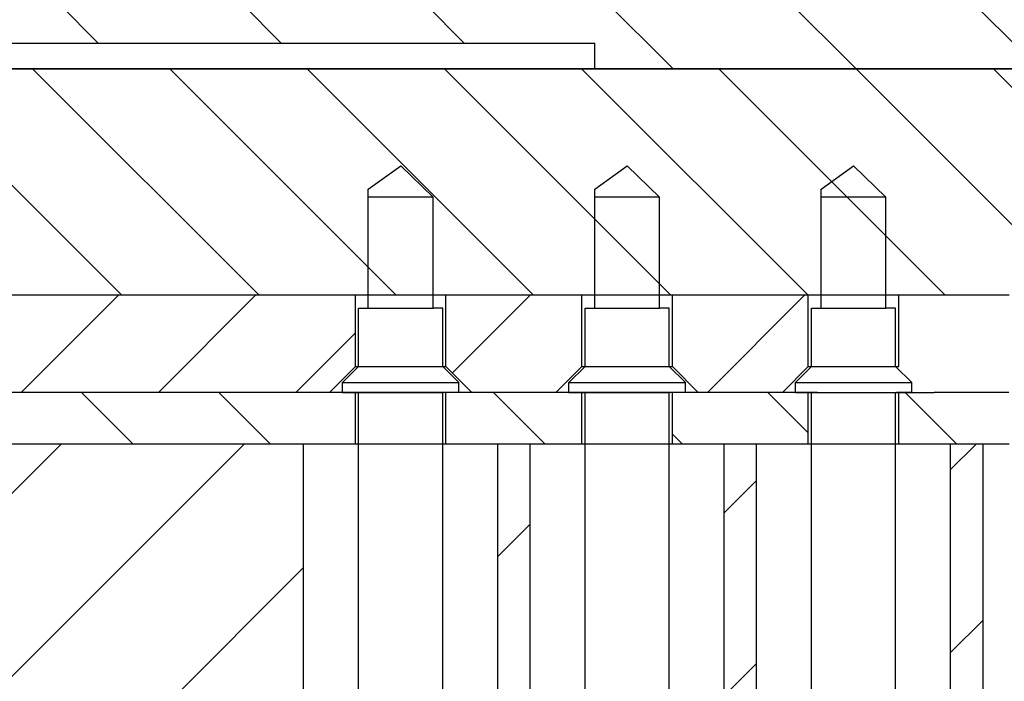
# Model space of a CAD drawing. Extents: x -1809 to 6113, y -4129 to 1471.
# Tile 5 of 197: x -76 to -61, y -2775 to -2765. Entities that reach past the tile are written whole.
import ezdxf

# ---------------------------------------------------------------- set-up
doc = ezdxf.new("R2010")
doc.units = 0
doc.linetypes.add('DASHED', pattern=[15, 7, -8])
doc.layers.get('0').update_dxf_attribs({"linetype": 'CONTINUOUS'})
doc.layers.add('1', color=7, linetype='CONTINUOUS')
pattern_1 = [(315, (-1117.569989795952, -6268.135432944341), (1.0606601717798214, 1.060660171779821), [])]
pattern_2 = [(45, (-1117.569989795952, -6268.135432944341), (-1.0606601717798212, 1.0606601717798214), [])]
pattern_3 = [(45, (-1117.569989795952, -6268.135432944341), (-1.414213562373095, 1.4142135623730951), [])]

# ---------------------------------------------------------------- blocks, each defined once
blk = doc.blocks.new('Z-STACK', base_point=(-660.9662464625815, -2918.356431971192))
at = {"linetype": 'CONTINUOUS'}
h = blk.add_hatch(dxfattribs=at)
h.set_pattern_fill('USER', color=6, scale=1.5, angle=45, pattern_type=0)
h.set_pattern_definition(pattern_2)
h.paths.add_polyline_path([(-67.80328800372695, -2770.142867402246), (-67.80328800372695, -2769.042867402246), (-69.90328373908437, -2769.042867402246), (-69.903284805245, -2769.042867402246), (-69.903284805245, -2770.142867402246), (-69.5032854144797, -2770.542867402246), (-69.50328373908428, -2770.542867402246), (-68.20328739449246, -2770.542867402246)])
h = blk.add_hatch(dxfattribs=at)
h.set_pattern_fill('USER', color=6, scale=1.5, angle=45, pattern_type=0)
h.set_pattern_definition(pattern_2)
h.paths.add_polyline_path([(-64.30329333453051, -2770.142867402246), (-64.30329333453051, -2769.042867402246), (-66.4032890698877, -2769.042867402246), (-66.40329013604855, -2769.042867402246), (-66.40329013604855, -2770.142867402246), (-66.00329074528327, -2770.542867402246), (-66.00328906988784, -2770.542867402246), (-64.70329272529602, -2770.542867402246)])
h = blk.add_hatch(dxfattribs=at)
h.set_pattern_fill('USER', color=3, scale=1.5, angle=315, pattern_type=0)
h.set_pattern_definition(pattern_1)
h.paths.add_polyline_path([(-67.86694667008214, -2770.542867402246), (-67.80328800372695, -2770.542867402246), (-67.80328800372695, -2771.342867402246), (-67.86694667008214, -2771.342867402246), (-68.60328678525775, -2771.342867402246), (-69.10328373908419, -2771.342867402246), (-69.10328602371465, -2771.342867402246), (-69.90328373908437, -2771.342867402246), (-69.903284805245, -2771.342867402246), (-69.903284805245, -2770.542867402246), (-69.90328373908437, -2770.542867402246), (-69.5032854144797, -2770.542867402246), (-69.50328373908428, -2770.542867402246), (-68.20328739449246, -2770.542867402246)])
h = blk.add_hatch(dxfattribs=at)
h.set_pattern_fill('USER', color=3, scale=1.5, angle=315, pattern_type=0)
h.set_pattern_definition(pattern_1)
h.paths.add_polyline_path([(-64.30329333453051, -2770.542867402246), (-64.30329333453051, -2771.342867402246), (-65.10329211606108, -2771.342867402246), (-65.60328906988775, -2771.342867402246), (-65.60329135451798, -2771.342867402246), (-66.4032890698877, -2771.342867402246), (-66.40329013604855, -2771.342867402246), (-66.40329013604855, -2770.542867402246), (-66.4032890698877, -2770.542867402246), (-66.00329074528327, -2770.542867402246), (-66.00328906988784, -2770.542867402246), (-64.70329272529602, -2770.542867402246)])
h = blk.add_hatch(dxfattribs=at)
h.set_pattern_fill('USER', color=3, scale=1.5, angle=315, pattern_type=0)
h.set_pattern_definition(pattern_1)
h.paths.add_polyline_path([(-62.90329546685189, -2770.542867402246), (-62.90329546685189, -2771.342867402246), (-62.90329440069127, -2771.342867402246), (-62.10329668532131, -2771.342867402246), (-62.10329440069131, -2771.342867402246), (-61.69847839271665, -2771.342867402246), (-61.60329744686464, -2771.342867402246), (-61.51063007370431, -2771.342867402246), (-61.34481806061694, -2771.342867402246), (-61.19847839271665, -2771.342867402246), (-61.0865139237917, -2771.342867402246), (-60.80329866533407, -2771.342867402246), (-60.80329866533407, -2770.542867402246), (-61.0865139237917, -2770.542867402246), (-61.19847839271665, -2770.542867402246), (-61.20329805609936, -2770.542867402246), (-61.34481806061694, -2770.542867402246), (-61.51063007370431, -2770.542867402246), (-61.69847839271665, -2770.542867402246), (-62.35878792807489, -2770.542867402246), (-62.50329440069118, -2770.542867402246), (-62.5032960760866, -2770.542867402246), (-62.60878792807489, -2770.542867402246), (-62.90329440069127, -2770.542867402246)])
h = blk.add_hatch(dxfattribs=at)
h.set_pattern_fill('USER', color=1, scale=2, angle=45, pattern_type=0)
h.set_pattern_definition(pattern_3)
h.paths.add_polyline_path([(-68.60328678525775, -2817.242867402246), (-69.10328373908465, -2817.242867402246), (-69.10328602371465, -2817.242867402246), (-69.10328602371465, -2771.342867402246), (-69.10328373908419, -2771.342867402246), (-68.60328678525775, -2771.342867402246)])
h = blk.add_hatch(dxfattribs=at)
h.set_pattern_fill('USER', color=1, scale=2, angle=45, pattern_type=0)
h.set_pattern_definition(pattern_3)
h.paths.add_polyline_path([(-65.60328906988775, -2817.242867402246), (-65.10329211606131, -2817.242867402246), (-65.10329211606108, -2771.342867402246), (-65.60328906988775, -2771.342867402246), (-65.60329135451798, -2771.342867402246), (-65.60329135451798, -2817.242867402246)])
h = blk.add_hatch(dxfattribs=at)
h.set_pattern_fill('USER', color=1, scale=2, angle=45, pattern_type=0)
h.set_pattern_definition(pattern_3)
h.paths.add_polyline_path([(-61.60329744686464, -2771.342867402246), (-61.60329744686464, -2817.242867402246), (-62.10329440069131, -2817.242867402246), (-62.10329668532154, -2817.242867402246), (-62.10329668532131, -2771.342867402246), (-62.10329440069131, -2771.342867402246), (-61.69847839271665, -2771.342867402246)])
at = {"layer": '1', "linetype": 'CONTINUOUS'}
h = blk.add_hatch(dxfattribs=at)
h.set_pattern_fill('USER', color=4, scale=2, angle=315, pattern_type=0)
h.set_pattern_definition([(315, (-1117.569989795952, -6268.135432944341), (1.4142135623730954, 1.4142135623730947), [])])
h.paths.add_polyline_path([(-28.60342386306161, -2753.542867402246), (-67.60342386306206, -2753.542867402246), (-69.20342386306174, -2753.542867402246), (-69.20342386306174, -2764.542867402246), (-81.60342386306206, -2764.542867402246), (-81.60342386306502, -2759.342867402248), (-81.60342386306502, -2759.242867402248), (-81.60342386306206, -2753.542867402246), (-84.74342386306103, -2753.542867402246), (-85.74342386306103, -2754.542867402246), (-85.74342386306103, -2765.142867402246), (-67.60342386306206, -2765.142867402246), (-67.60342386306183, -2765.542867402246), (-28.60342386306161, -2765.542867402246)])
h = blk.add_hatch(dxfattribs=at)
h.set_pattern_fill('USER', color=2, scale=1.5, angle=315, pattern_type=0)
h.set_pattern_definition(pattern_1)
edge = h.paths.add_edge_path()
edge.add_line((-60.82196625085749, -2765.542867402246), (-54.60362399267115, -2765.542867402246))
edge.add_line((-54.60362399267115, -2765.542867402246), (-49.78399556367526, -2765.542867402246))
edge.add_line((-49.78399556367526, -2765.542867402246), (-29.60342386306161, -2765.542867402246))
edge.add_line((-29.60342386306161, -2765.542867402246), (-28.60342386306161, -2765.542867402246))
edge.add_line((-28.60342386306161, -2765.542867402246), (-28.60342386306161, -2769.042867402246))
edge.add_line((-28.60342386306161, -2769.042867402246), (-33.10342386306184, -2769.042867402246))
edge.add_line((-33.10342386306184, -2769.042867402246), (-34.60342386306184, -2769.042867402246))
edge.add_line((-34.60342386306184, -2769.042867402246), (-35.80342386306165, -2769.042867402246))
edge.add_line((-35.80342386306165, -2769.042867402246), (-36.44204220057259, -2769.042867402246))
edge.add_line((-36.44204220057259, -2769.042867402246), (-36.51172567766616, -2769.042867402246))
edge.add_line((-36.51172567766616, -2769.042867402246), (-36.90342386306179, -2769.042867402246))
edge.add_line((-36.90342386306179, -2769.042867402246), (-37.01172567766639, -2769.042867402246))
edge.add_line((-37.01172567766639, -2769.042867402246), (-37.10342386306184, -2769.042867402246))
edge.add_line((-37.10342386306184, -2769.042867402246), (-37.30104810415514, -2769.042867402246))
edge.add_line((-37.30104810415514, -2769.042867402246), (-37.41196605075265, -2769.042867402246))
edge.add_line((-37.41196605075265, -2769.042867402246), (-37.55973702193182, -2769.042867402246))
edge.add_line((-37.55973702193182, -2769.042867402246), (-37.72413049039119, -2769.042867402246))
edge.add_line((-37.72413049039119, -2769.042867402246), (-37.91196605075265, -2769.042867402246))
edge.add_line((-37.91196605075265, -2769.042867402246), (-38.30342386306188, -2769.042867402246))
edge.add_line((-38.30342386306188, -2769.042867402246), (-40.40342386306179, -2769.042867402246))
edge.add_line((-40.40342386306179, -2769.042867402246), (-40.60342386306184, -2769.042867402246))
edge.add_line((-40.60342386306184, -2769.042867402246), (-40.84196985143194, -2769.042867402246))
edge.add_line((-40.84196985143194, -2769.042867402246), (-41.60342386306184, -2769.042867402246))
edge.add_line((-41.60342386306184, -2769.042867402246), (-41.80342386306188, -2769.042867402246))
edge.add_line((-41.80342386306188, -2769.042867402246), (-44.86711952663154, -2769.042867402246))
edge.add_line((-44.86711952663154, -2769.042867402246), (-45.76011838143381, -2769.042867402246))
edge.add_line((-45.76011838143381, -2769.042867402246), (-45.86711952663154, -2769.042867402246))
edge.add_line((-45.86711952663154, -2769.042867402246), (-49.1865976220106, -2769.042867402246))
edge.add_line((-49.1865976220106, -2769.042867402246), (-49.44512862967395, -2769.042867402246))
edge.add_line((-49.44512862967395, -2769.042867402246), (-52.1925794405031, -2769.042867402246))
edge.add_line((-52.1925794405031, -2769.042867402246), (-54.10342386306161, -2769.042867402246))
edge.add_line((-54.10342386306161, -2769.042867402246), (-55.40342386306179, -2769.042867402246))
edge.add_line((-55.40342386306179, -2769.042867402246), (-56.60342386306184, -2769.042867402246))
edge.add_line((-56.60342386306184, -2769.042867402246), (-59.40329973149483, -2769.042867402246))
edge.add_line((-59.40329973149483, -2769.042867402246), (-59.40330079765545, -2769.042867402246))
edge.add_line((-59.40330079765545, -2769.042867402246), (-60.22855454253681, -2769.042867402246))
edge.add_line((-60.22855454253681, -2769.042867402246), (-60.29822526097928, -2769.042867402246))
edge.add_line((-60.29822526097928, -2769.042867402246), (-60.79822526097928, -2769.042867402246))
edge.add_line((-60.79822526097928, -2769.042867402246), (-60.80329866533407, -2769.042867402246))
edge.add_line((-60.80329866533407, -2769.042867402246), (-61.0865139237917, -2769.042867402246))
edge.add_line((-61.0865139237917, -2769.042867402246), (-61.19847839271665, -2769.042867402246))
edge.add_line((-61.19847839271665, -2769.042867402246), (-61.34481806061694, -2769.042867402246))
edge.add_line((-61.34481806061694, -2769.042867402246), (-61.51063007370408, -2769.042867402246))
edge.add_line((-61.51063007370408, -2769.042867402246), (-61.69847839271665, -2769.042867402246))
edge.add_line((-61.69847839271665, -2769.042867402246), (-62.90329440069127, -2769.042867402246))
edge.add_line((-62.90329440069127, -2769.042867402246), (-62.90329546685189, -2769.042867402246))
edge.add_line((-62.90329546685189, -2769.042867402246), (-64.30329333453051, -2769.042867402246))
edge.add_line((-64.30329333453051, -2769.042867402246), (-66.4032890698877, -2769.042867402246))
edge.add_line((-66.4032890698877, -2769.042867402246), (-66.40329013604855, -2769.042867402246))
edge.add_line((-66.40329013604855, -2769.042867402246), (-67.80328800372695, -2769.042867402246))
edge.add_line((-67.80328800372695, -2769.042867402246), (-69.90328373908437, -2769.042867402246))
edge.add_line((-69.90328373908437, -2769.042867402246), (-69.903284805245, -2769.042867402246))
edge.add_line((-69.903284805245, -2769.042867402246), (-71.30328267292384, -2769.042867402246))
edge.add_line((-71.30328267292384, -2769.042867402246), (-72.30343537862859, -2769.042867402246))
edge.add_line((-72.30343537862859, -2769.042867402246), (-77.60840443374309, -2769.042867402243))
edge.add_spline(control_points=[(-77.60840443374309, -2769.042867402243), (-77.84233270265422, -2768.809354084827), (-78.31027250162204, -2768.34241099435), (-78.77861501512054, -2767.875871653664), (-79.0130502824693, -2767.642867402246)], knot_values=[0, 0, 0, 0, 0.99159373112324, 1.9831871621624, 1.9831871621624, 1.9831871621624, 1.9831871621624], degree=3, periodic=0)
edge.add_line((-79.0130502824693, -2767.642867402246), (-79.0130502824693, -2765.542867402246))
edge.add_line((-79.0130502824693, -2765.542867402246), (-77.60342386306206, -2765.542867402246))
edge.add_line((-77.60342386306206, -2765.542867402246), (-73.20342386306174, -2765.542867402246))
edge.add_line((-73.20342386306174, -2765.542867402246), (-68.70342386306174, -2765.542867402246))
edge.add_line((-68.70342386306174, -2765.542867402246), (-67.01085341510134, -2765.542867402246))
edge.add_line((-67.01085341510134, -2765.542867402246), (-60.82196625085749, -2765.542867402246))
h = blk.add_hatch(dxfattribs=at)
h.set_pattern_fill('USER', color=6, scale=1.5, angle=45, pattern_type=0)
h.set_pattern_definition(pattern_2)
h.paths.add_polyline_path([(-77.608404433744, -2769.042867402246), (-72.30343537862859, -2769.042867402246), (-71.30328267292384, -2769.042867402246), (-71.30328267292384, -2770.142867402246), (-71.7032820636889, -2770.542867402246), (-72.30343537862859, -2770.542867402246), (-89.60342386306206, -2770.542867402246), (-89.60342386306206, -2769.042867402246), (-84.72074886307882, -2769.042867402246), (-84.18782974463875, -2769.042867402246), (-83.59782187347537, -2769.042867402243)])
h = blk.add_hatch(dxfattribs=at)
h.set_pattern_fill('USER', color=1, scale=2, angle=45, pattern_type=0)
h.set_pattern_definition(pattern_3)
h.paths.add_polyline_path([(-75.59411490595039, -2771.342867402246), (-75.42775477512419, -2771.342867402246), (-75.03888839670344, -2771.342867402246), (-74.23006377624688, -2771.342867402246), (-73.1534140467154, -2771.342867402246), (-72.99928100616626, -2771.342867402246), (-72.73215002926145, -2771.342867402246), (-72.59411490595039, -2771.342867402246), (-72.30343537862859, -2771.342867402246), (-72.10328145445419, -2771.342867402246), (-72.10328145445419, -2817.242867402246), (-72.59411490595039, -2817.242867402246), (-73.1534140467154, -2817.242867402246), (-74.2300637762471, -2817.242867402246), (-75.03888839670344, -2817.242867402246), (-75.42775477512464, -2817.242867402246), (-75.59411490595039, -2817.242867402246), (-76.09377373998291, -2817.242867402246), (-76.27405689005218, -2817.242867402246), (-76.70867091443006, -2817.242867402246), (-77.72972261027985, -2817.242867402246), (-78.48309845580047, -2817.242867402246), (-78.96965711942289, -2817.242867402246), (-79.09377373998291, -2817.242867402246), (-79.59343257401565, -2817.242867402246), (-79.73197329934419, -2817.242867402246), (-80.26985399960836, -2817.242867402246), (-81.22938144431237, -2817.242867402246), (-81.92138229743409, -2817.242867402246), (-82.51859195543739, -2817.242867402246), (-82.59343257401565, -2817.242867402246), (-83.09309140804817, -2817.242867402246), (-83.18285721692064, -2817.242867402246), (-83.83840521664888, -2817.242867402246), (-84.18782974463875, -2817.242867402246), (-84.72074886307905, -2817.242867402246), (-84.72904027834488, -2817.242867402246), (-84.83727637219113, -2817.242867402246), (-86.09309140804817, -2817.242867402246), (-87.10342386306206, -2817.242867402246), (-87.10342386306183, -2775.142867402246), (-87.35342386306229, -2775.142867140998), (-91.10342386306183, -2775.142867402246), (-91.10342386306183, -2769.342867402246), (-90.10342386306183, -2769.342867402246), (-90.10342386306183, -2771.342867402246), (-89.60342386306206, -2771.342867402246), (-86.09309140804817, -2771.342867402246), (-84.8372763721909, -2771.342867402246), (-84.72904027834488, -2771.342867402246), (-84.72074886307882, -2771.342867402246), (-84.18782974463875, -2771.342867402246), (-83.83840521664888, -2771.342867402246), (-83.18285721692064, -2771.342867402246), (-83.09309140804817, -2771.342867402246), (-82.59343257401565, -2771.342867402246), (-82.51859195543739, -2771.342867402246), (-81.92138229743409, -2771.342867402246), (-81.22938144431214, -2771.342867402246), (-80.26985399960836, -2771.342867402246), (-79.73197329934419, -2771.342867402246), (-79.59343257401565, -2771.342867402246), (-79.09377373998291, -2771.342867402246), (-78.96965711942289, -2771.342867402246), (-78.48309845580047, -2771.342867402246), (-77.72972261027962, -2771.342867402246), (-76.70867091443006, -2771.342867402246), (-76.27405689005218, -2771.342867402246), (-76.09377373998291, -2771.342867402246)])
h = blk.add_hatch(dxfattribs=at)
h.set_pattern_fill('USER', color=3, scale=1.5, angle=315, pattern_type=0)
h.set_pattern_definition(pattern_1)
h.paths.add_polyline_path([(-72.30343537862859, -2770.542867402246), (-71.7032820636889, -2770.542867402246), (-71.30328267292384, -2770.542867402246), (-71.30328267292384, -2771.342867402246), (-72.10328145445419, -2771.342867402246), (-72.30343537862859, -2771.342867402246), (-72.59411490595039, -2771.342867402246), (-72.73215002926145, -2771.342867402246), (-72.99928100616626, -2771.342867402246), (-73.1534140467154, -2771.342867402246), (-74.23006377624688, -2771.342867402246), (-75.03888839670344, -2771.342867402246), (-75.42775477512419, -2771.342867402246), (-75.59411490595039, -2771.342867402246), (-76.09377373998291, -2771.342867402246), (-76.27405689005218, -2771.342867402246), (-76.70867091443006, -2771.342867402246), (-77.72972261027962, -2771.342867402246), (-78.48309845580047, -2771.342867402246), (-78.96965711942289, -2771.342867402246), (-79.09377373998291, -2771.342867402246), (-79.59343257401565, -2771.342867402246), (-79.73197329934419, -2771.342867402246), (-80.26985399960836, -2771.342867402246), (-81.22938144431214, -2771.342867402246), (-81.92138229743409, -2771.342867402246), (-82.51859195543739, -2771.342867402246), (-82.59343257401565, -2771.342867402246), (-83.09309140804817, -2771.342867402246), (-83.18285721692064, -2771.342867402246), (-83.83840521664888, -2771.342867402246), (-84.72074886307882, -2771.342867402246), (-84.72904027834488, -2771.342867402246), (-84.8372763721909, -2771.342867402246), (-86.09309140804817, -2771.342867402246), (-89.60342386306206, -2771.342867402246), (-89.60342386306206, -2770.542867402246)])
at = {"color": 4, "linetype": 'CONTINUOUS'}
for p in [(-85.74342386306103, -2765.142867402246), (-67.60342386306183, -2765.542867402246)]:
    blk.add_line(p, (-67.60342386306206, -2765.142867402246), dxfattribs=at)
at = {"color": 2, "linetype": 'DASHED'}
for p, q in [((-77.60342386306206, -2765.542867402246), (-73.20342386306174, -2765.542867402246)), ((-73.20342386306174, -2765.542867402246), (-68.70342386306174, -2765.542867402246)), ((-68.70342386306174, -2765.542867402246), (-67.01085341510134, -2765.542867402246)), ((-67.01085341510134, -2765.542867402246), (-60.82196625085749, -2765.542867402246)), ((-72.30343537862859, -2769.042867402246), (-77.60840443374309, -2769.042867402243)), ((-71.30328267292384, -2769.042867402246), (-72.30343537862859, -2769.042867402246)), ((-69.90328373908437, -2769.042867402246), (-69.903284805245, -2769.042867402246)), ((-67.80328800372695, -2769.042867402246), (-69.90328373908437, -2769.042867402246)), ((-66.4032890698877, -2769.042867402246), (-66.40329013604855, -2769.042867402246)), ((-64.30329333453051, -2769.042867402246), (-66.4032890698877, -2769.042867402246)), ((-62.90329440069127, -2769.042867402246), (-62.90329546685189, -2769.042867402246)), ((-61.69847839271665, -2769.042867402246), (-62.90329440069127, -2769.042867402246)), ((-61.51063007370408, -2769.042867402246), (-61.69847839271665, -2769.042867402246)), ((-61.34481806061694, -2769.042867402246), (-61.51063007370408, -2769.042867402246)), ((-61.19847839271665, -2769.042867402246), (-61.34481806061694, -2769.042867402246)), ((-71.50328145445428, -2770.542867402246), (-71.49182744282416, -2770.542867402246)), ((-68.00328678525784, -2770.542867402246), (-67.9918327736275, -2770.542867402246)), ((-64.50329211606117, -2770.542867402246), (-64.49183810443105, -2770.542867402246))]:
    blk.add_line(p, q, dxfattribs=at)
at = {"color": 2, "linetype": 'CONTINUOUS'}
for p, q in [((-71.10328145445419, -2767.402537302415), (-70.60328145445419, -2767.042867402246)), ((-70.60328145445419, -2767.042867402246), (-70.10328145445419, -2767.523498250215)), ((-67.60328678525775, -2767.402537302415), (-67.10328678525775, -2767.042867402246)), ((-67.10328678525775, -2767.042867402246), (-66.60328678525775, -2767.523498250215)), ((-64.10329211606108, -2767.402537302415), (-63.60329211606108, -2767.042867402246)), ((-63.60329211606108, -2767.042867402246), (-63.10329211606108, -2767.523498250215)), ((-71.10328145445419, -2767.523498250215), (-71.10328145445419, -2767.402537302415)), ((-67.60328678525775, -2767.523498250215), (-67.60328678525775, -2767.402537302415)), ((-64.10329211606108, -2767.523498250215), (-64.10329211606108, -2767.402537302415)), ((-71.10328145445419, -2769.042867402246), (-71.10328145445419, -2767.523498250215)), ((-70.10328145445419, -2769.042867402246), (-70.10328145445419, -2767.523498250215)), ((-67.60328678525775, -2769.042867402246), (-67.60328678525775, -2767.523498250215)), ((-66.60328678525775, -2769.042867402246), (-66.60328678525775, -2767.523498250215)), ((-64.10329211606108, -2769.042867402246), (-64.10329211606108, -2767.523498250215)), ((-63.10329211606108, -2769.042867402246), (-63.10329211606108, -2767.523498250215)), ((-69.903284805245, -2769.042867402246), (-71.30328267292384, -2769.042867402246)), ((-71.10328145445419, -2769.242867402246), (-71.10328145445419, -2769.042867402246)), ((-70.10328145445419, -2769.242867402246), (-70.10328145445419, -2769.042867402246)), ((-66.40329013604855, -2769.042867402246), (-67.80328800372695, -2769.042867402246)), ((-67.60328678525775, -2769.242867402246), (-67.60328678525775, -2769.042867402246)), ((-66.60328678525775, -2769.242867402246), (-66.60328678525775, -2769.042867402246)), ((-62.90329546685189, -2769.042867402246), (-64.30329333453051, -2769.042867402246)), ((-64.10329211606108, -2769.242867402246), (-64.10329211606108, -2769.042867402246)), ((-63.10329211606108, -2769.242867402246), (-63.10329211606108, -2769.042867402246)), ((-71.25328145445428, -2769.242867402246), (-71.10328145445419, -2769.242867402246)), ((-71.25328145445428, -2770.142867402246), (-71.25328145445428, -2769.242867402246)), ((-69.95328145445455, -2769.242867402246), (-70.10328145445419, -2769.242867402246)), ((-69.95328145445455, -2770.142867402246), (-69.95328145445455, -2769.242867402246)), ((-67.75328678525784, -2769.242867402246), (-67.60328678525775, -2769.242867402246)), ((-67.75328678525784, -2770.142867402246), (-67.75328678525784, -2769.242867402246)), ((-66.45328678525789, -2769.242867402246), (-66.60328678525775, -2769.242867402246)), ((-66.45328678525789, -2770.142867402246), (-66.45328678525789, -2769.242867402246)), ((-64.25329211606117, -2769.242867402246), (-64.10329211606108, -2769.242867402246)), ((-64.25329211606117, -2770.142867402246), (-64.25329211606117, -2769.242867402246)), ((-62.95329211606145, -2769.242867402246), (-63.10329211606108, -2769.242867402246)), ((-62.95329211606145, -2770.142867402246), (-62.95329211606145, -2769.242867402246)), ((-71.25328145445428, -2770.142867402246), (-71.50328145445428, -2770.392867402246)), ((-69.95328145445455, -2770.142867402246), (-69.70328145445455, -2770.392867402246)), ((-67.75328678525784, -2770.142867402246), (-68.00328678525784, -2770.392867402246)), ((-66.45328678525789, -2770.142867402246), (-66.20328678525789, -2770.392867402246)), ((-64.25329211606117, -2770.142867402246), (-64.50329211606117, -2770.392867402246)), ((-62.95329211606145, -2770.142867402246), (-62.70329211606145, -2770.392867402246)), ((-71.50328145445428, -2770.542867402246), (-71.50328145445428, -2770.392867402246)), ((-69.70328145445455, -2770.542867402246), (-69.70328145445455, -2770.392867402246)), ((-68.00328678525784, -2770.542867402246), (-68.00328678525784, -2770.392867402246)), ((-66.20328678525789, -2770.542867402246), (-66.20328678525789, -2770.392867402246)), ((-64.50329211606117, -2770.542867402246), (-64.50329211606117, -2770.392867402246)), ((-62.70329211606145, -2770.542867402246), (-62.70329211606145, -2770.392867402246)), ((-71.49182744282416, -2770.542867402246), (-71.30328145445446, -2770.542867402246)), ((-71.30328145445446, -2770.542867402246), (-71.25328145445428, -2770.542867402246)), ((-71.25328145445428, -2784.242867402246), (-71.25328145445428, -2770.542867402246)), ((-69.95328145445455, -2770.542867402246), (-69.94182744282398, -2770.542867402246)), ((-69.95328145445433, -2784.242867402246), (-69.95328145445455, -2770.542867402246)), ((-69.90328145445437, -2770.542867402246), (-69.94182744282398, -2770.542867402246)), ((-69.70328145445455, -2770.542867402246), (-69.90328145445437, -2770.542867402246)), ((-67.9918327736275, -2770.542867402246), (-67.8032867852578, -2770.542867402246)), ((-67.8032867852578, -2770.542867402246), (-67.75328678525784, -2770.542867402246)), ((-67.75328678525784, -2784.242867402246), (-67.75328678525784, -2770.542867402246)), ((-66.45328678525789, -2770.542867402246), (-66.44183277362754, -2770.542867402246)), ((-66.45328678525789, -2784.242867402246), (-66.45328678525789, -2770.542867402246)), ((-66.4032867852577, -2770.542867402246), (-66.44183277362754, -2770.542867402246)), ((-66.20328678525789, -2770.542867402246), (-66.4032867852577, -2770.542867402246)), ((-64.49183810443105, -2770.542867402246), (-64.30329211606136, -2770.542867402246)), ((-64.30329211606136, -2770.542867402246), (-64.25329211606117, -2770.542867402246)), ((-64.25329211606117, -2784.242867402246), (-64.25329211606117, -2770.542867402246)), ((-62.95329211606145, -2770.542867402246), (-62.9418381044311, -2770.542867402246)), ((-62.95329211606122, -2784.242867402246), (-62.95329211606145, -2770.542867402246)), ((-62.90329211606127, -2770.542867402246), (-62.9418381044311, -2770.542867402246)), ((-62.70329211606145, -2770.542867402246), (-62.90329211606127, -2770.542867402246))]:
    blk.add_line(p, q, dxfattribs=at)
at = {"color": 6, "linetype": 'CONTINUOUS'}
for p, q in [((-72.30343537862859, -2769.042867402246), (-77.608404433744, -2769.042867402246)), ((-71.30328267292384, -2769.042867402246), (-72.30343537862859, -2769.042867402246)), ((-71.30328267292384, -2770.142867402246), (-71.30328267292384, -2769.042867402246)), ((-69.903284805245, -2770.142867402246), (-69.903284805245, -2769.042867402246)), ((-69.90328373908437, -2769.042867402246), (-69.903284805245, -2769.042867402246)), ((-67.80328800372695, -2769.042867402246), (-69.90328373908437, -2769.042867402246)), ((-67.80328800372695, -2770.142867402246), (-67.80328800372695, -2769.042867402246)), ((-66.40329013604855, -2770.142867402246), (-66.40329013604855, -2769.042867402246)), ((-66.4032890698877, -2769.042867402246), (-66.40329013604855, -2769.042867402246)), ((-64.30329333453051, -2769.042867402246), (-66.4032890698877, -2769.042867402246)), ((-64.30329333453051, -2770.142867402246), (-64.30329333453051, -2769.042867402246)), ((-62.90329440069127, -2770.142867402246), (-62.90329546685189, -2769.042867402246)), ((-62.90329440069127, -2769.042867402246), (-62.90329546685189, -2769.042867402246)), ((-61.69847839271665, -2769.042867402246), (-62.90329440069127, -2769.042867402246)), ((-61.51063007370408, -2769.042867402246), (-61.69847839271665, -2769.042867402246)), ((-61.34481806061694, -2769.042867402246), (-61.51063007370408, -2769.042867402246)), ((-61.19847839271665, -2769.042867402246), (-61.34481806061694, -2769.042867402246)), ((-71.30328267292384, -2770.142867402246), (-71.7032820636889, -2770.542867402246)), ((-71.30328267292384, -2770.142867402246), (-69.903284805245, -2770.142867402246)), ((-69.903284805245, -2770.142867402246), (-69.5032854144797, -2770.542867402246)), ((-69.903284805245, -2770.142867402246), (-69.90328373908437, -2770.142867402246)), ((-67.80328800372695, -2770.142867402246), (-68.20328739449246, -2770.542867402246)), ((-67.80328800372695, -2770.142867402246), (-66.40329013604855, -2770.142867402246)), ((-66.40329013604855, -2770.142867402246), (-66.00329074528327, -2770.542867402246)), ((-66.40329013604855, -2770.142867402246), (-66.4032890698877, -2770.142867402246)), ((-64.30329333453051, -2770.142867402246), (-64.70329272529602, -2770.542867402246)), ((-64.30329333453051, -2770.142867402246), (-63.95878792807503, -2770.142867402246)), ((-63.95878792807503, -2770.142867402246), (-63.90878792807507, -2770.142867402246)), ((-63.90878792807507, -2770.142867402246), (-63.85880503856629, -2770.142867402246)), ((-63.85880503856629, -2770.142867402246), (-63.61445148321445, -2770.142867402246)), ((-63.61445148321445, -2770.142867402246), (-63.58449003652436, -2770.142867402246)), ((-63.58449003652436, -2770.142867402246), (-63.383620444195, -2770.142867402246)), ((-63.383620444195, -2770.142867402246), (-63.28416816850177, -2770.142867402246)), ((-63.28416816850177, -2770.142867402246), (-63.08821873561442, -2770.142867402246)), ((-63.08821873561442, -2770.142867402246), (-62.90329440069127, -2770.142867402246)), ((-62.90329440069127, -2770.142867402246), (-62.90329440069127, -2770.142867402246)), ((-72.30343537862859, -2770.542867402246), (-89.60342386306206, -2770.542867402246)), ((-71.7032820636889, -2770.542867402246), (-72.30343537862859, -2770.542867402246)), ((-69.50328373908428, -2770.542867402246), (-69.5032854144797, -2770.542867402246)), ((-68.20328739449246, -2770.542867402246), (-69.50328373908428, -2770.542867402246)), ((-66.00328906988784, -2770.542867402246), (-66.00329074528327, -2770.542867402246)), ((-64.70329272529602, -2770.542867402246), (-66.00328906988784, -2770.542867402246)), ((-62.5032960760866, -2770.542867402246), (-62.50329440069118, -2770.542867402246)), ((-62.50329440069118, -2770.542867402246), (-62.35878792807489, -2770.542867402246)), ((-61.69847839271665, -2770.542867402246), (-62.35878792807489, -2770.542867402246)), ((-61.51063007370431, -2770.542867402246), (-61.69847839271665, -2770.542867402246)), ((-61.34481806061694, -2770.542867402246), (-61.51063007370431, -2770.542867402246)), ((-61.20329805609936, -2770.542867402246), (-61.34481806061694, -2770.542867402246))]:
    blk.add_line(p, q, dxfattribs=at)
at = {"color": 7, "linetype": 'DASHED'}
for p, q in [((-71.30328267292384, -2769.042867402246), (-72.30343537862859, -2769.042867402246)), ((-69.903284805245, -2769.042867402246), (-71.30328267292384, -2769.042867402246)), ((-69.90328373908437, -2769.042867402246), (-69.903284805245, -2769.042867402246)), ((-67.80328800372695, -2769.042867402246), (-69.90328373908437, -2769.042867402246)), ((-66.40329013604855, -2769.042867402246), (-67.80328800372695, -2769.042867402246)), ((-66.4032890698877, -2769.042867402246), (-66.40329013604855, -2769.042867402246)), ((-64.30329333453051, -2769.042867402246), (-66.4032890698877, -2769.042867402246)), ((-62.90329546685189, -2769.042867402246), (-64.30329333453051, -2769.042867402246)), ((-62.90329440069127, -2769.042867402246), (-62.90329546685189, -2769.042867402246)), ((-61.69847839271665, -2769.042867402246), (-62.90329440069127, -2769.042867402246)), ((-61.51063007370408, -2769.042867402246), (-61.69847839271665, -2769.042867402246)), ((-61.34481806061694, -2769.042867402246), (-61.51063007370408, -2769.042867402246)), ((-61.19847839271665, -2769.042867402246), (-61.34481806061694, -2769.042867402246)), ((-63.95878792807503, -2770.142867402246), (-63.90878792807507, -2770.142867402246)), ((-63.90878792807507, -2770.142867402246), (-63.85880503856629, -2770.142867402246)), ((-63.90878792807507, -2770.142867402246), (-63.85880503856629, -2770.142867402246)), ((-63.85880503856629, -2770.142867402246), (-63.61445148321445, -2770.142867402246)), ((-63.85880503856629, -2770.142867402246), (-63.61445148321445, -2770.142867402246)), ((-63.61445148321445, -2770.142867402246), (-63.58449003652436, -2770.142867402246)), ((-63.61445148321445, -2770.142867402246), (-63.58449003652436, -2770.142867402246)), ((-63.58449003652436, -2770.142867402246), (-63.383620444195, -2770.142867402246)), ((-63.58449003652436, -2770.142867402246), (-63.383620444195, -2770.142867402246)), ((-63.383620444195, -2770.142867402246), (-63.28416816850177, -2770.142867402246)), ((-63.383620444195, -2770.142867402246), (-63.28416816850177, -2770.142867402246)), ((-63.28416816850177, -2770.142867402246), (-63.08821873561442, -2770.142867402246)), ((-63.28416816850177, -2770.142867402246), (-63.08821873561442, -2770.142867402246)), ((-63.08821873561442, -2770.142867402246), (-62.90329440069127, -2770.142867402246)), ((-63.08821873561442, -2770.142867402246), (-62.90329440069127, -2770.142867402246)), ((-62.90329440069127, -2770.142867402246), (-62.90329440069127, -2770.142867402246)), ((-62.90329440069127, -2770.142867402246), (-62.90329440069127, -2770.142867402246)), ((-71.7032820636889, -2770.542867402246), (-72.30343537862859, -2770.542867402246)), ((-71.7032820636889, -2770.542867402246), (-72.30343537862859, -2770.542867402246)), ((-71.30328267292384, -2770.542867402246), (-71.7032820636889, -2770.542867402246)), ((-71.30328267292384, -2770.542867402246), (-71.7032820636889, -2770.542867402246)), ((-70.36694667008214, -2770.542867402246), (-71.30328267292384, -2770.542867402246)), ((-70.36694667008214, -2770.542867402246), (-71.30328267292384, -2770.542867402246)), ((-69.903284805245, -2770.542867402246), (-70.36694667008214, -2770.542867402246)), ((-69.903284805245, -2770.542867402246), (-70.36694667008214, -2770.542867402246)), ((-69.90328373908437, -2770.542867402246), (-69.903284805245, -2770.542867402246)), ((-69.90328373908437, -2770.542867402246), (-69.903284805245, -2770.542867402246)), ((-69.5032854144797, -2770.542867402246), (-69.90328373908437, -2770.542867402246)), ((-69.5032854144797, -2770.542867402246), (-69.90328373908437, -2770.542867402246)), ((-69.50328373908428, -2770.542867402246), (-69.5032854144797, -2770.542867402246)), ((-69.50328373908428, -2770.542867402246), (-69.5032854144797, -2770.542867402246)), ((-68.20328739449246, -2770.542867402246), (-69.50328373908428, -2770.542867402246)), ((-68.20328739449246, -2770.542867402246), (-69.50328373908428, -2770.542867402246)), ((-67.86694667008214, -2770.542867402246), (-68.20328739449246, -2770.542867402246)), ((-67.86694667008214, -2770.542867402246), (-68.20328739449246, -2770.542867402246)), ((-67.80328800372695, -2770.542867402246), (-67.86694667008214, -2770.542867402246)), ((-67.80328800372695, -2770.542867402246), (-67.86694667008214, -2770.542867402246)), ((-66.40329013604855, -2770.542867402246), (-67.80328800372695, -2770.542867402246)), ((-66.40329013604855, -2770.542867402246), (-67.80328800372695, -2770.542867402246)), ((-66.4032890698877, -2770.542867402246), (-66.40329013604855, -2770.542867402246)), ((-66.4032890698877, -2770.542867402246), (-66.40329013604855, -2770.542867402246)), ((-66.00329074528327, -2770.542867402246), (-66.4032890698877, -2770.542867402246)), ((-66.00329074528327, -2770.542867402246), (-66.4032890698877, -2770.542867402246)), ((-66.00328906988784, -2770.542867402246), (-66.00329074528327, -2770.542867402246)), ((-66.00328906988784, -2770.542867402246), (-66.00329074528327, -2770.542867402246)), ((-64.70329272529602, -2770.542867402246), (-66.00328906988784, -2770.542867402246)), ((-64.70329272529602, -2770.542867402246), (-66.00328906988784, -2770.542867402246)), ((-64.30329333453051, -2770.542867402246), (-64.70329272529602, -2770.542867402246)), ((-64.30329333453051, -2770.542867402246), (-64.70329272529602, -2770.542867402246)), ((-64.15878792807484, -2770.542867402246), (-64.30329333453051, -2770.542867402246)), ((-64.15878792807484, -2770.542867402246), (-64.30329333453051, -2770.542867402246)), ((-64.15878792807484, -2770.542867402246), (-63.90878792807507, -2770.542867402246)), ((-64.15878792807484, -2770.542867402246), (-63.90878792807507, -2770.542867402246)), ((-64.15878792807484, -2770.542867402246), (-63.90878792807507, -2770.542867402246)), ((-63.90878792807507, -2770.542867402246), (-62.90329546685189, -2770.542867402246)), ((-63.90878792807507, -2770.542867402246), (-62.90329546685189, -2770.542867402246)), ((-63.90878792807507, -2770.542867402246), (-62.90329546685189, -2770.542867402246)), ((-62.90329546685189, -2770.542867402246), (-62.90329440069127, -2770.542867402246)), ((-62.90329546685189, -2770.542867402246), (-62.90329440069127, -2770.542867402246)), ((-62.90329546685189, -2770.542867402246), (-62.90329440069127, -2770.542867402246)), ((-62.90329440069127, -2770.542867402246), (-62.60878792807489, -2770.542867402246)), ((-62.90329440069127, -2770.542867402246), (-62.60878792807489, -2770.542867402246)), ((-62.90329440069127, -2770.542867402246), (-62.60878792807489, -2770.542867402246)), ((-62.60878792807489, -2770.542867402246), (-62.5032960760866, -2770.542867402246)), ((-62.60878792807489, -2770.542867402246), (-62.5032960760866, -2770.542867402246)), ((-62.60878792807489, -2770.542867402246), (-62.5032960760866, -2770.542867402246)), ((-62.5032960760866, -2770.542867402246), (-62.50329440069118, -2770.542867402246)), ((-62.5032960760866, -2770.542867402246), (-62.50329440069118, -2770.542867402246)), ((-62.5032960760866, -2770.542867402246), (-62.50329440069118, -2770.542867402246)), ((-62.50329440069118, -2770.542867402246), (-62.35878792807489, -2770.542867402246)), ((-62.50329440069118, -2770.542867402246), (-62.35878792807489, -2770.542867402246)), ((-62.50329440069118, -2770.542867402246), (-62.35878792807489, -2770.542867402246)), ((-61.69847839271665, -2770.542867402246), (-62.35878792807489, -2770.542867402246)), ((-61.69847839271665, -2770.542867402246), (-62.35878792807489, -2770.542867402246)), ((-61.51063007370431, -2770.542867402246), (-61.69847839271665, -2770.542867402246)), ((-61.51063007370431, -2770.542867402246), (-61.69847839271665, -2770.542867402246)), ((-61.34481806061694, -2770.542867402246), (-61.51063007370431, -2770.542867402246)), ((-61.34481806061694, -2770.542867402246), (-61.51063007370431, -2770.542867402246)), ((-61.20329805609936, -2770.542867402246), (-61.34481806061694, -2770.542867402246)), ((-61.20329805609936, -2770.542867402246), (-61.34481806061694, -2770.542867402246)), ((-76.27405689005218, -2771.342867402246), (-76.70867091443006, -2771.342867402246)), ((-76.09377373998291, -2771.342867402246), (-76.27405689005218, -2771.342867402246)), ((-75.59411490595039, -2771.342867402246), (-76.09377373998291, -2771.342867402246)), ((-75.42775477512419, -2771.342867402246), (-75.59411490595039, -2771.342867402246)), ((-75.03888839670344, -2771.342867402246), (-75.42775477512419, -2771.342867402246)), ((-74.23006377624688, -2771.342867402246), (-75.03888839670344, -2771.342867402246)), ((-73.1534140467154, -2771.342867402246), (-74.23006377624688, -2771.342867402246)), ((-72.99928100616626, -2771.342867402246), (-73.1534140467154, -2771.342867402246)), ((-72.73215002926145, -2771.342867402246), (-72.99928100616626, -2771.342867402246)), ((-72.59411490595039, -2771.342867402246), (-72.73215002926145, -2771.342867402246)), ((-72.59411490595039, -2771.342867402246), (-72.73215002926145, -2771.342867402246)), ((-72.30343537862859, -2771.342867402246), (-72.59411490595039, -2771.342867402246)), ((-72.30343537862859, -2771.342867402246), (-72.59411490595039, -2771.342867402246)), ((-72.10328145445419, -2771.342867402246), (-72.30343537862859, -2771.342867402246)), ((-72.10328145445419, -2771.342867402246), (-72.30343537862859, -2771.342867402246)), ((-72.10328145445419, -2771.342867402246), (-72.30343537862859, -2771.342867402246)), ((-71.30328267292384, -2771.342867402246), (-72.10328145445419, -2771.342867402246)), ((-71.30328267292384, -2771.342867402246), (-72.10328145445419, -2771.342867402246)), ((-71.30328267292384, -2771.342867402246), (-72.10328145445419, -2771.342867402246)), ((-70.966166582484, -2771.342867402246), (-71.30328267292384, -2771.342867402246)), ((-70.966166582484, -2771.342867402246), (-71.30328267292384, -2771.342867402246)), ((-70.966166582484, -2771.342867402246), (-71.30328267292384, -2771.342867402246)), ((-70.36694667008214, -2771.342867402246), (-70.966166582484, -2771.342867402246)), ((-70.36694667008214, -2771.342867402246), (-70.966166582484, -2771.342867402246)), ((-70.36694667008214, -2771.342867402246), (-70.966166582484, -2771.342867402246)), ((-69.903284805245, -2771.342867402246), (-70.36694667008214, -2771.342867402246)), ((-69.903284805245, -2771.342867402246), (-70.36694667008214, -2771.342867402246)), ((-69.903284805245, -2771.342867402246), (-70.36694667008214, -2771.342867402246)), ((-69.90328373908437, -2771.342867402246), (-69.903284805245, -2771.342867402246)), ((-69.90328373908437, -2771.342867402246), (-69.903284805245, -2771.342867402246)), ((-69.90328373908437, -2771.342867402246), (-69.903284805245, -2771.342867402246)), ((-69.10328602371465, -2771.342867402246), (-69.90328373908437, -2771.342867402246)), ((-69.10328602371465, -2771.342867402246), (-69.90328373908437, -2771.342867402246)), ((-69.10328602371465, -2771.342867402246), (-69.90328373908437, -2771.342867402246)), ((-69.10328373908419, -2771.342867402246), (-69.10328602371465, -2771.342867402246)), ((-69.10328373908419, -2771.342867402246), (-69.10328602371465, -2771.342867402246)), ((-69.10328373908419, -2771.342867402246), (-69.10328602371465, -2771.342867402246)), ((-68.60328678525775, -2771.342867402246), (-69.10328373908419, -2771.342867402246)), ((-68.60328678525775, -2771.342867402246), (-69.10328373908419, -2771.342867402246)), ((-68.60328678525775, -2771.342867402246), (-69.10328373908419, -2771.342867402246)), ((-67.86694667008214, -2771.342867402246), (-68.60328678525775, -2771.342867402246)), ((-67.86694667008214, -2771.342867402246), (-68.60328678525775, -2771.342867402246)), ((-67.86694667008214, -2771.342867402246), (-68.60328678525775, -2771.342867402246)), ((-67.80328800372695, -2771.342867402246), (-67.86694667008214, -2771.342867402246)), ((-67.80328800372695, -2771.342867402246), (-67.86694667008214, -2771.342867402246)), ((-67.80328800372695, -2771.342867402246), (-67.86694667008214, -2771.342867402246)), ((-67.46617191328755, -2771.342867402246), (-67.80328800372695, -2771.342867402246)), ((-67.46617191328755, -2771.342867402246), (-67.80328800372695, -2771.342867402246)), ((-67.46617191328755, -2771.342867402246), (-67.80328800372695, -2771.342867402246)), ((-66.40329013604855, -2771.342867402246), (-67.46617191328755, -2771.342867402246)), ((-66.40329013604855, -2771.342867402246), (-67.46617191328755, -2771.342867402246)), ((-66.40329013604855, -2771.342867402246), (-67.46617191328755, -2771.342867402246)), ((-66.4032890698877, -2771.342867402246), (-66.40329013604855, -2771.342867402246)), ((-66.4032890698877, -2771.342867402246), (-66.40329013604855, -2771.342867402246)), ((-66.4032890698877, -2771.342867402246), (-66.40329013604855, -2771.342867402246)), ((-65.60329135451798, -2771.342867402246), (-66.4032890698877, -2771.342867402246)), ((-65.60329135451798, -2771.342867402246), (-66.4032890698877, -2771.342867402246)), ((-65.60329135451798, -2771.342867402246), (-66.4032890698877, -2771.342867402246)), ((-65.60328906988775, -2771.342867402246), (-65.60329135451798, -2771.342867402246)), ((-65.60328906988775, -2771.342867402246), (-65.60329135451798, -2771.342867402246)), ((-65.60328906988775, -2771.342867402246), (-65.60329135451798, -2771.342867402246)), ((-65.10329211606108, -2771.342867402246), (-65.60328906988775, -2771.342867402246)), ((-65.10329211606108, -2771.342867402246), (-65.60328906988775, -2771.342867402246)), ((-65.10329211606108, -2771.342867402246), (-65.60328906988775, -2771.342867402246)), ((-64.30329333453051, -2771.342867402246), (-65.10329211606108, -2771.342867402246)), ((-64.30329333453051, -2771.342867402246), (-65.10329211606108, -2771.342867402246)), ((-64.30329333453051, -2771.342867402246), (-65.10329211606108, -2771.342867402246)), ((-63.96617724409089, -2771.342867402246), (-64.30329333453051, -2771.342867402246)), ((-63.96617724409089, -2771.342867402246), (-64.30329333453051, -2771.342867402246)), ((-63.96617724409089, -2771.342867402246), (-64.30329333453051, -2771.342867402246)), ((-62.90329546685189, -2771.342867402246), (-63.96617724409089, -2771.342867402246)), ((-62.90329546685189, -2771.342867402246), (-63.96617724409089, -2771.342867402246)), ((-62.90329546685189, -2771.342867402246), (-63.96617724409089, -2771.342867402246)), ((-62.90329440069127, -2771.342867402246), (-62.90329546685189, -2771.342867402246)), ((-62.90329440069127, -2771.342867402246), (-62.90329546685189, -2771.342867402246)), ((-62.90329440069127, -2771.342867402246), (-62.90329546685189, -2771.342867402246)), ((-62.10329668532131, -2771.342867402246), (-62.90329440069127, -2771.342867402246)), ((-62.10329668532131, -2771.342867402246), (-62.90329440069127, -2771.342867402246)), ((-62.10329668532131, -2771.342867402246), (-62.90329440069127, -2771.342867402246)), ((-62.10329440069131, -2771.342867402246), (-62.10329668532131, -2771.342867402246)), ((-62.10329440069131, -2771.342867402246), (-62.10329668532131, -2771.342867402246)), ((-62.10329440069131, -2771.342867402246), (-62.10329668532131, -2771.342867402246)), ((-61.69847839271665, -2771.342867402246), (-62.10329440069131, -2771.342867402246)), ((-61.69847839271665, -2771.342867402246), (-62.10329440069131, -2771.342867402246)), ((-61.69847839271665, -2771.342867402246), (-62.10329440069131, -2771.342867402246)), ((-61.60329744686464, -2771.342867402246), (-61.69847839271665, -2771.342867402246)), ((-61.60329744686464, -2771.342867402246), (-61.69847839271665, -2771.342867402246)), ((-61.60329744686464, -2771.342867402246), (-61.69847839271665, -2771.342867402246)), ((-61.51063007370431, -2771.342867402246), (-61.60329744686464, -2771.342867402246)), ((-61.51063007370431, -2771.342867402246), (-61.60329744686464, -2771.342867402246)), ((-61.51063007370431, -2771.342867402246), (-61.60329744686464, -2771.342867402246)), ((-61.34481806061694, -2771.342867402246), (-61.51063007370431, -2771.342867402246)), ((-61.34481806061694, -2771.342867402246), (-61.51063007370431, -2771.342867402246)), ((-61.34481806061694, -2771.342867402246), (-61.51063007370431, -2771.342867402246)), ((-61.19847839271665, -2771.342867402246), (-61.34481806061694, -2771.342867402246)), ((-61.19847839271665, -2771.342867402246), (-61.34481806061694, -2771.342867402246)), ((-61.19847839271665, -2771.342867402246), (-61.34481806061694, -2771.342867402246))]:
    blk.add_line(p, q, dxfattribs=at)
at = {"color": 6, "linetype": 'DASHED'}
for p, q in [((-69.903284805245, -2769.042867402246), (-71.30328267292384, -2769.042867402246)), ((-66.40329013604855, -2769.042867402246), (-67.80328800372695, -2769.042867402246)), ((-62.90329546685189, -2769.042867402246), (-64.30329333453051, -2769.042867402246)), ((-71.30328267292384, -2770.542867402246), (-71.7032820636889, -2770.542867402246)), ((-70.36694667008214, -2770.542867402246), (-71.30328267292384, -2770.542867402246)), ((-69.903284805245, -2770.542867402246), (-70.36694667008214, -2770.542867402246)), ((-69.90328373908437, -2770.542867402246), (-69.903284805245, -2770.542867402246)), ((-69.5032854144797, -2770.542867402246), (-69.90328373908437, -2770.542867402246)), ((-67.86694667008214, -2770.542867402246), (-68.20328739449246, -2770.542867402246)), ((-67.80328800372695, -2770.542867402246), (-67.86694667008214, -2770.542867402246)), ((-66.40329013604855, -2770.542867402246), (-67.80328800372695, -2770.542867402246)), ((-66.4032890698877, -2770.542867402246), (-66.40329013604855, -2770.542867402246)), ((-66.00329074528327, -2770.542867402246), (-66.4032890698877, -2770.542867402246)), ((-64.30329333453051, -2770.542867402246), (-64.70329272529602, -2770.542867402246)), ((-64.15878792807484, -2770.542867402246), (-64.30329333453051, -2770.542867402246)), ((-64.15878792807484, -2770.542867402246), (-63.90878792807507, -2770.542867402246)), ((-63.90878792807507, -2770.542867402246), (-62.90329546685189, -2770.542867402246)), ((-62.90329546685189, -2770.542867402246), (-62.90329440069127, -2770.542867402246)), ((-62.90329440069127, -2770.542867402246), (-62.60878792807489, -2770.542867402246)), ((-62.60878792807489, -2770.542867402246), (-62.5032960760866, -2770.542867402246))]:
    blk.add_line(p, q, dxfattribs=at)
at = {"color": 3, "linetype": 'DASHED'}
for p, q in [((-72.30343537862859, -2770.542867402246), (-89.60342386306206, -2770.542867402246)), ((-71.7032820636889, -2770.542867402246), (-72.30343537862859, -2770.542867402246)), ((-69.50328373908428, -2770.542867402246), (-69.5032854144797, -2770.542867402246)), ((-68.20328739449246, -2770.542867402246), (-69.50328373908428, -2770.542867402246)), ((-66.00328906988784, -2770.542867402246), (-66.00329074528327, -2770.542867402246)), ((-64.70329272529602, -2770.542867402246), (-66.00328906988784, -2770.542867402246)), ((-62.5032960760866, -2770.542867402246), (-62.50329440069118, -2770.542867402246)), ((-62.50329440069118, -2770.542867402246), (-62.35878792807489, -2770.542867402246)), ((-61.69847839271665, -2770.542867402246), (-62.35878792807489, -2770.542867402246)), ((-61.51063007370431, -2770.542867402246), (-61.69847839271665, -2770.542867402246)), ((-61.34481806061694, -2770.542867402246), (-61.51063007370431, -2770.542867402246)), ((-61.20329805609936, -2770.542867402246), (-61.34481806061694, -2770.542867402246))]:
    blk.add_line(p, q, dxfattribs=at)
at = {"color": 3, "linetype": 'CONTINUOUS'}
for p, q in [((-71.30328267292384, -2770.542867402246), (-71.7032820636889, -2770.542867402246)), ((-70.36694667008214, -2770.542867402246), (-71.30328267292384, -2770.542867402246)), ((-71.30328267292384, -2771.342867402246), (-71.30328267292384, -2770.542867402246)), ((-69.903284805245, -2770.542867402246), (-70.36694667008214, -2770.542867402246)), ((-69.903284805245, -2771.342867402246), (-69.903284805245, -2770.542867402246)), ((-69.90328373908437, -2770.542867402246), (-69.903284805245, -2770.542867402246)), ((-69.5032854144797, -2770.542867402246), (-69.90328373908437, -2770.542867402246)), ((-67.86694667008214, -2770.542867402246), (-68.20328739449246, -2770.542867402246)), ((-67.80328800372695, -2770.542867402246), (-67.86694667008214, -2770.542867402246)), ((-67.80328800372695, -2771.342867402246), (-67.80328800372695, -2770.542867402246)), ((-66.40329013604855, -2770.542867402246), (-67.80328800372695, -2770.542867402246)), ((-66.40329013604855, -2771.342867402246), (-66.40329013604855, -2770.542867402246)), ((-66.4032890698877, -2770.542867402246), (-66.40329013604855, -2770.542867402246)), ((-66.00329074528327, -2770.542867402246), (-66.4032890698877, -2770.542867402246)), ((-64.30329333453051, -2770.542867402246), (-64.70329272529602, -2770.542867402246)), ((-64.30329333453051, -2771.342867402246), (-64.30329333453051, -2770.542867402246)), ((-64.15878792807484, -2770.542867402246), (-64.30329333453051, -2770.542867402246)), ((-64.15878792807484, -2770.542867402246), (-63.90878792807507, -2770.542867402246)), ((-63.90878792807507, -2770.542867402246), (-62.90329546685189, -2770.542867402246)), ((-62.90329546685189, -2771.342867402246), (-62.90329546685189, -2770.542867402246)), ((-62.90329546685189, -2770.542867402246), (-62.90329440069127, -2770.542867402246)), ((-62.90329440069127, -2770.542867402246), (-62.60878792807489, -2770.542867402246)), ((-62.60878792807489, -2770.542867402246), (-62.5032960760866, -2770.542867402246)), ((-76.27405689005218, -2771.342867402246), (-76.70867091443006, -2771.342867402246)), ((-76.09377373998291, -2771.342867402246), (-76.27405689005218, -2771.342867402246)), ((-75.59411490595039, -2771.342867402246), (-76.09377373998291, -2771.342867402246)), ((-75.42775477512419, -2771.342867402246), (-75.59411490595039, -2771.342867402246)), ((-75.03888839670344, -2771.342867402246), (-75.42775477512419, -2771.342867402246)), ((-74.23006377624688, -2771.342867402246), (-75.03888839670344, -2771.342867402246)), ((-73.1534140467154, -2771.342867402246), (-74.23006377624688, -2771.342867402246)), ((-72.99928100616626, -2771.342867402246), (-73.1534140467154, -2771.342867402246)), ((-72.73215002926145, -2771.342867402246), (-72.99928100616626, -2771.342867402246)), ((-72.59411490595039, -2771.342867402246), (-72.73215002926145, -2771.342867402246)), ((-72.30343537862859, -2771.342867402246), (-72.59411490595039, -2771.342867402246)), ((-72.10328145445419, -2771.342867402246), (-72.30343537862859, -2771.342867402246)), ((-71.30328267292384, -2771.342867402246), (-72.10328145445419, -2771.342867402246)), ((-70.966166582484, -2771.342867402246), (-71.30328267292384, -2771.342867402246)), ((-70.36694667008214, -2771.342867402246), (-70.966166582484, -2771.342867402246)), ((-69.903284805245, -2771.342867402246), (-70.36694667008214, -2771.342867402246)), ((-69.90328373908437, -2771.342867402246), (-69.903284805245, -2771.342867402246)), ((-69.10328602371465, -2771.342867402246), (-69.90328373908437, -2771.342867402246)), ((-69.10328373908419, -2771.342867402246), (-69.10328602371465, -2771.342867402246)), ((-68.60328678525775, -2771.342867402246), (-69.10328373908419, -2771.342867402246)), ((-67.86694667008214, -2771.342867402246), (-68.60328678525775, -2771.342867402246)), ((-67.80328800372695, -2771.342867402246), (-67.86694667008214, -2771.342867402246)), ((-67.46617191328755, -2771.342867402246), (-67.80328800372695, -2771.342867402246)), ((-66.40329013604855, -2771.342867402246), (-67.46617191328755, -2771.342867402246)), ((-66.4032890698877, -2771.342867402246), (-66.40329013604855, -2771.342867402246)), ((-65.60329135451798, -2771.342867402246), (-66.4032890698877, -2771.342867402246)), ((-65.60328906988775, -2771.342867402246), (-65.60329135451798, -2771.342867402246)), ((-65.10329211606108, -2771.342867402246), (-65.60328906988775, -2771.342867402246)), ((-64.30329333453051, -2771.342867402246), (-65.10329211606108, -2771.342867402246)), ((-63.96617724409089, -2771.342867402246), (-64.30329333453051, -2771.342867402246)), ((-62.90329546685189, -2771.342867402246), (-63.96617724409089, -2771.342867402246)), ((-62.90329440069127, -2771.342867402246), (-62.90329546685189, -2771.342867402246)), ((-62.10329668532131, -2771.342867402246), (-62.90329440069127, -2771.342867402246)), ((-62.10329440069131, -2771.342867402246), (-62.10329668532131, -2771.342867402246)), ((-61.69847839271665, -2771.342867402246), (-62.10329440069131, -2771.342867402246)), ((-61.60329744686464, -2771.342867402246), (-61.69847839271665, -2771.342867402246)), ((-61.51063007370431, -2771.342867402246), (-61.60329744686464, -2771.342867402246)), ((-61.34481806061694, -2771.342867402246), (-61.51063007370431, -2771.342867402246)), ((-61.19847839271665, -2771.342867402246), (-61.34481806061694, -2771.342867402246))]:
    blk.add_line(p, q, dxfattribs=at)
at = {"color": 7, "linetype": 'CONTINUOUS'}
for p, q in [((-72.10328145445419, -2817.242867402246), (-72.10328145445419, -2771.342867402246)), ((-69.10328602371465, -2817.242867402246), (-69.10328602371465, -2771.342867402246)), ((-68.60328678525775, -2817.242867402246), (-68.60328678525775, -2771.342867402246)), ((-65.60329135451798, -2817.242867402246), (-65.60329135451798, -2771.342867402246)), ((-65.10329211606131, -2817.242867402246), (-65.10329211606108, -2771.342867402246)), ((-62.10329668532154, -2817.242867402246), (-62.10329668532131, -2771.342867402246)), ((-61.60329744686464, -2817.242867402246), (-61.60329744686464, -2771.342867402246))]:
    blk.add_line(p, q, dxfattribs=at)
at = {"layer": '1', "color": 4, "linetype": 'CONTINUOUS'}
for p, q in [((-67.60342386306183, -2765.542867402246), (-85.7434238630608, -2765.542867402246)), ((-28.60342386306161, -2765.542867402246), (-67.60342386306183, -2765.542867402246))]:
    blk.add_line(p, q, dxfattribs=at)
at = {"layer": '1', "color": 2, "linetype": 'CONTINUOUS'}
for p, q in [((-70.10328145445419, -2767.523498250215), (-71.10328145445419, -2767.523498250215)), ((-66.60328678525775, -2767.523498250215), (-67.60328678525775, -2767.523498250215)), ((-63.10329211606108, -2767.523498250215), (-64.10329211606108, -2767.523498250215)), ((-71.10328145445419, -2769.242867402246), (-70.10328145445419, -2769.242867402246)), ((-67.60328678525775, -2769.242867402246), (-66.60328678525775, -2769.242867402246)), ((-64.10329211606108, -2769.242867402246), (-63.10329211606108, -2769.242867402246)), ((-71.25328145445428, -2770.142867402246), (-69.95328145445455, -2770.142867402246)), ((-67.75328678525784, -2770.142867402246), (-66.45328678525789, -2770.142867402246)), ((-64.25329211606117, -2770.142867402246), (-62.95329211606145, -2770.142867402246)), ((-71.50328145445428, -2770.392867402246), (-69.70328145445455, -2770.392867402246)), ((-68.00328678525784, -2770.392867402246), (-66.20328678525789, -2770.392867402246)), ((-64.50329211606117, -2770.392867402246), (-62.70329211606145, -2770.392867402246)), ((-71.25328145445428, -2770.542867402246), (-69.95328145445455, -2770.542867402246)), ((-67.75328678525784, -2770.542867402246), (-66.45328678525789, -2770.542867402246)), ((-64.25329211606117, -2770.542867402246), (-62.95329211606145, -2770.542867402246))]:
    blk.add_line(p, q, dxfattribs=at)

msp = doc.modelspace()

# ---------------------------------------------------------------- block references
at = {"layer": '1'}
msp.add_blockref('Z-STACK', (-660.9662464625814, -2918.3564319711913), dxfattribs=at)

doc.saveas('drawing.dxf')
